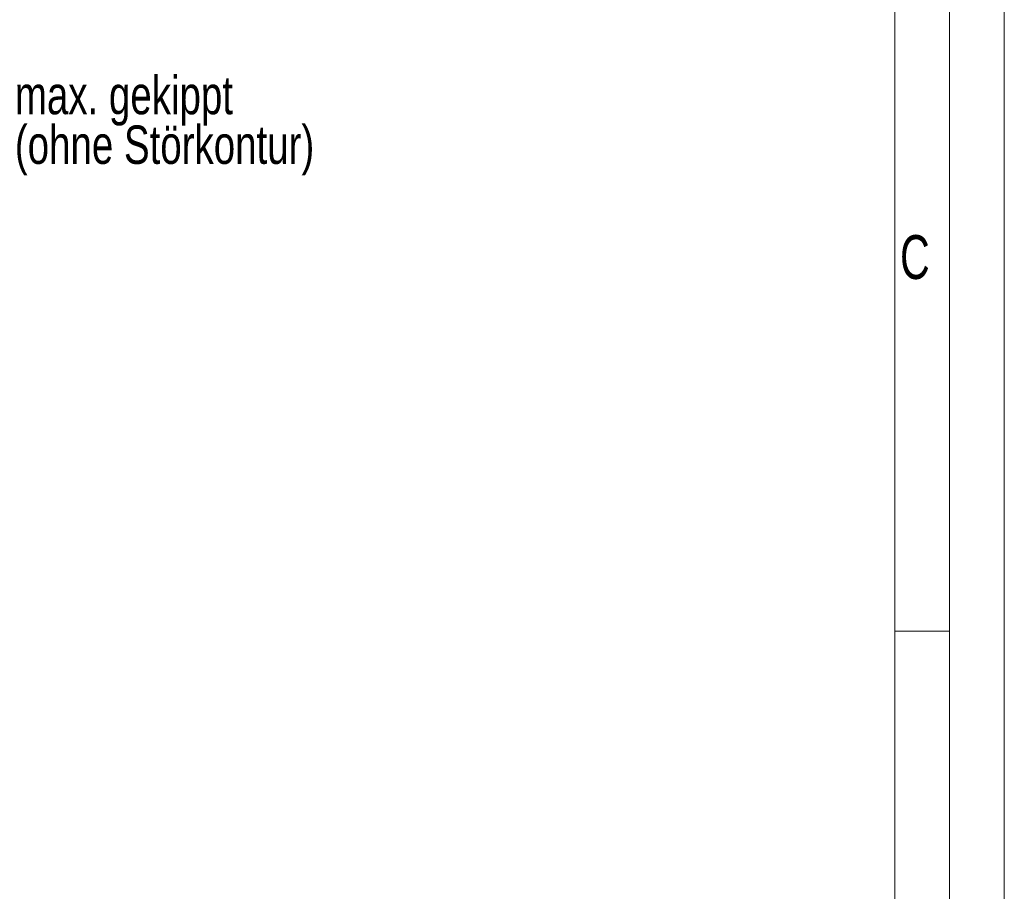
# Model space of a CAD drawing. Header units: millimetres. Extents: x 22 to 589, y 6 to 414.
# Tile 37 of 52: x 499 to 589, y 186 to 266. Entities that reach past the tile are written whole.
import ezdxf

# ---------------------------------------------------------------- set-up
doc = ezdxf.new("R2010")
doc.units = ezdxf.units.MM
doc.styles.add('SLDTEXTSTYLE0', font='TXT', dxfattribs={"width": 0.7})
doc.styles.add('SLDTEXTSTYLE1', font='TXT', dxfattribs={"width": 0.75})

# ---------------------------------------------------------------- blocks, each defined once
blk = doc.blocks.new('SW_NOTE_2')
at = {"color": 0, "linetype": 'Continuous', "lineweight": 0, "char_height": 3.5, "attachment_point": 1, "style": 'SLDTEXTSTYLE1'}
for s, insert in [('max. gekippt', (0, 4.512)), ('(ohne Störkontur)', (0, -0.014))]:
    blk.add_mtext(s, dxfattribs=dict(at, insert=insert))

msp = doc.modelspace()

# ---------------------------------------------------------------- linework, layer by layer
at = {"color": 7, "linetype": 'Continuous', "lineweight": 15}
msp.add_line((588.5, 414.5), (588.5, 5.5), dxfattribs=at)
at = {"color": 1, "linetype": 'Continuous', "lineweight": 0}
for p, q in [((583.5, 409.5), (583.5, 10.5)), ((578.5, 404.5000052), (578.5, 10.5000052)), ((583.4831139, 210), (578.5, 210))]:
    msp.add_line(p, q, dxfattribs=at)

# ---------------------------------------------------------------- block references
at = {"color": 7, "linetype": 'Continuous', "lineweight": 0}
msp.add_blockref('SW_NOTE_2', (498.2244456, 256.1381521), dxfattribs=at)

# ---------------------------------------------------------------- texts
at = {"color": 1, "linetype": 'Continuous', "lineweight": 0, "insert": (578.9889482, 246.124524), "char_height": 4, "attachment_point": 1, "style": 'SLDTEXTSTYLE0'}
msp.add_mtext('C', dxfattribs=at)

doc.saveas('drawing.dxf')
